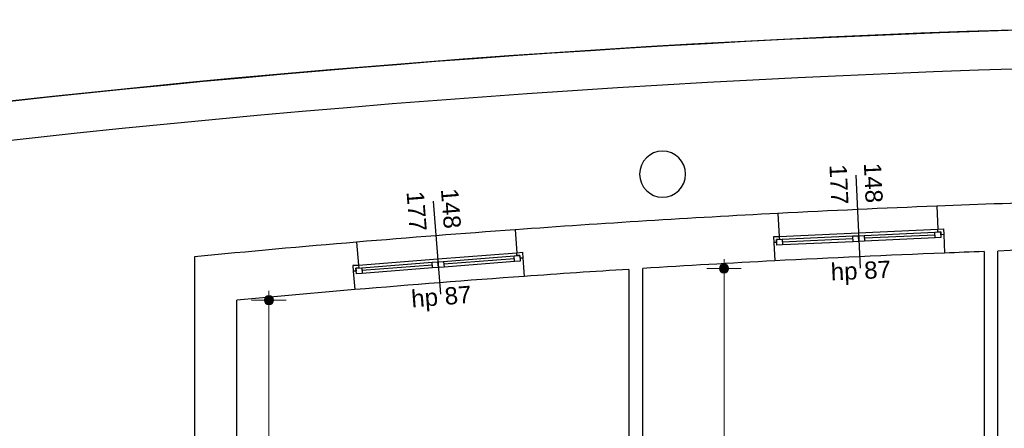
# Model space of a CAD drawing. Header units: millimetres. Extents: x -170998 to -45998, y 10557 to 52557.
# Tile 47 of 92: x -145708 to -137142, y 40828 to 44378. Entities that reach past the tile are written whole.
import ezdxf

# ---------------------------------------------------------------- set-up
doc = ezdxf.new("R2010")
doc.units = ezdxf.units.MM
doc.header["$MEASUREMENT"] = 0
for name, color, linetype in [('Obiekt', 7, 'Continuous'), ('Okno', 7, 'Continuous'), ('Strop', 7, 'Continuous'), ('Słup', 7, 'Continuous'), ('Wymiary', 7, 'Continuous'), ('Ściana', 7, 'Continuous')]:
    doc.layers.add(name, color=color, linetype=linetype)
doc.styles.add('Arial', font='txt')
doc.dimstyles.new('GENERATED_STYLE__2', dxfattribs={"dimtxt": 150, "dimasz": 152, "dimexe": 0.18, "dimexo": 0, "dimgap": 0.09, "dimtad": 1, "dimlfac": 0.1, "dimzin": 0, "dimdsep": 46, "dimtxsty": 'Arial', "dimblk": 'ARROWHEAD_11', "dimblk1": 'ARROWHEAD_11', "dimblk2": 'ARROWHEAD_11', "dimcen": 0.09, "dimclrd": 114, "dimclre": 114, "dimclrt": 114, "dimazin": 0, "dimtfac": 1, "dimtdec": 4, "dimtmove": 0, "dimatfit": 3, "dimfxl": 1, "dimtolj": 1, "dimtzin": 0, "dimarcsym": 0})

# ---------------------------------------------------------------- blocks, each defined once
blk = doc.blocks.new('*D180')
at = {"layer": 'Wymiary', "linetype": 'Continuous', "lineweight": 13}
for points in [[(-143500, 41941.4), (-143503, 41956.7), (-143511.7, 41969.7), (-143524.7, 41978.3), (-143540, 41981.4), (-143555.3, 41978.3), (-143568.3, 41969.7), (-143576.9, 41956.7), (-143580, 41941.4), (-143576.9, 41926.1), (-143568.3, 41913.1), (-143555.3, 41904.4), (-143540, 41901.4), (-143524.7, 41904.4), (-143511.7, 41913.1), (-143503, 41926.1)], [(-143500, 35229.3), (-143503, 35244.6), (-143511.7, 35257.6), (-143524.7, 35266.3), (-143540, 35269.3), (-143555.3, 35266.3), (-143568.3, 35257.6), (-143576.9, 35244.6), (-143580, 35229.3), (-143576.9, 35214), (-143568.3, 35201), (-143555.3, 35192.4), (-143540, 35189.3), (-143524.7, 35192.4), (-143511.7, 35201), (-143503, 35214)]]:
    blk.add_hatch(color=114, dxfattribs=at).paths.add_polyline_path(points)
at = {"layer": 'Wymiary', "color": 114, "lineweight": 13}
for p, q in [((-143540, 41981.4), (-143540, 42021.4)), ((-143580, 41941.4), (-143690, 41941.4)), ((-143540, 35269.3), (-143540, 41901.4)), ((-143390, 41941.4), (-143500, 41941.4)), ((-143580, 35229.3), (-143690, 35229.3)), ((-143390, 35229.3), (-143500, 35229.3))]:
    blk.add_line(p, q, dxfattribs=at)
for centre in [(-143540, 41941.4), (-143540, 35229.3)]:
    blk.add_circle(centre, 40, dxfattribs=at)
at = {"layer": 'Wymiary', "color": 114, "lineweight": 13, "insert": (-143570, 38414.6), "char_height": 150, "attachment_point": 7, "rotation": 90, "style": 'Arial'}
blk.add_mtext('\\A1;{\\fArial|b0|i1|c238|p38;674}', dxfattribs=at)
blk = doc.blocks.new('ARROWHEAD_11')
at = {"color": 0, "linetype": 'Continuous', "lineweight": 0}
blk.add_line((0, 0), (-1, 0), dxfattribs=at)
at = {"color": 0, "linetype": 'Continuous', "lineweight": 0, "const_width": 0.25, "flags": 128}
blk.add_lwpolyline([(-0.125, 0, 1), (0.125, 0, 1)], format="xyb", close=True, dxfattribs=at)
blk = doc.blocks.new('*D270')
at = {"layer": 'Wymiary', "linetype": 'Continuous', "lineweight": 13}
for points in [[(-139540.3, 42216.9), (-139543.4, 42232.2), (-139552, 42245.2), (-139565, 42253.9), (-139580.3, 42256.9), (-139595.6, 42253.9), (-139608.6, 42245.2), (-139617.3, 42232.2), (-139620.3, 42216.9), (-139617.3, 42201.6), (-139608.6, 42188.6), (-139595.6, 42180), (-139580.3, 42176.9), (-139565, 42180), (-139552, 42188.6), (-139543.4, 42201.6)], [(-139540.3, 38859.3), (-139543.4, 38874.6), (-139552, 38887.6), (-139565, 38896.3), (-139580.3, 38899.3), (-139595.6, 38896.3), (-139608.6, 38887.6), (-139617.3, 38874.6), (-139620.3, 38859.3), (-139617.3, 38844), (-139608.6, 38831), (-139595.6, 38822.4), (-139580.3, 38819.3), (-139565, 38822.4), (-139552, 38831), (-139543.4, 38844)]]:
    blk.add_hatch(color=114, dxfattribs=at).paths.add_polyline_path(points)
at = {"layer": 'Wymiary', "color": 114, "lineweight": 13}
for p, q in [((-139580.3, 42256.9), (-139580.3, 42296.9)), ((-139620.3, 42216.9), (-139730.3, 42216.9)), ((-139580.3, 38899.3), (-139580.3, 42176.9)), ((-139430.3, 42216.9), (-139540.3, 42216.9)), ((-139620.3, 38859.3), (-139730.3, 38859.3)), ((-139430.3, 38859.3), (-139540.3, 38859.3))]:
    blk.add_line(p, q, dxfattribs=at)
for centre in [(-139580.3, 42216.9), (-139580.3, 38859.3)]:
    blk.add_circle(centre, 40, dxfattribs=at)
at = {"layer": 'Wymiary', "color": 114, "lineweight": 13, "insert": (-139610.3, 40367.4), "char_height": 150, "attachment_point": 7, "rotation": 90, "style": 'Arial'}
blk.add_mtext('\\A1;{\\fArial|b0|i1|c238|p38;336}', dxfattribs=at)

msp = doc.modelspace()

# ---------------------------------------------------------------- linework, layer by layer
at = {"layer": 'Obiekt'}
for p, q in [((-138434.444, 43028.466), (-138397.249, 42219.32)), ((-142110.799, 42800.531), (-142047.758, 41992.988))]:
    msp.add_line(p, q, dxfattribs=at)
at = {"layer": 'Okno'}
for p, q in [((-139150.917, 42492.614), (-139100.647, 42494.925)), ((-139101.055, 42494.906), (-139150.917, 42492.614)), ((-139150.917, 42492.614), (-139148.298, 42442.681)), ((-139150.594, 42492.629), (-139148.298, 42442.681)), ((-139100.647, 42494.925), (-138411.375, 42526.609)), ((-139100.647, 42494.925), (-139099.499, 42469.951)), ((-139074.525, 42471.099), (-138460.174, 42499.34)), ((-138460.174, 42499.34), (-138410.227, 42501.636)), ((-138457.878, 42449.392), (-138460.174, 42499.34)), ((-138411.375, 42526.609), (-137722.103, 42558.294)), ((-138410.227, 42501.636), (-138360.28, 42503.932)), ((-138407.931, 42451.688), (-138410.227, 42501.636)), ((-138410.227, 42501.636), (-138407.931, 42451.688)), ((-138360.28, 42503.932), (-137745.928, 42532.172)), ((-138360.28, 42503.932), (-138357.984, 42453.984)), ((-137744.78, 42507.198), (-138359.132, 42478.958)), ((-137745.928, 42532.172), (-137695.981, 42534.468)), ((-137743.632, 42482.225), (-137745.928, 42532.172)), ((-137722.103, 42558.294), (-137671.833, 42560.605)), ((-137720.955, 42533.32), (-137722.103, 42558.294)), ((-137721.694, 42558.313), (-137671.833, 42560.605)), ((-137695.981, 42534.468), (-137720.955, 42533.32)), ((-137694.833, 42509.494), (-137695.981, 42534.468)), ((-137695.981, 42534.468), (-137693.685, 42484.521)), ((-137669.859, 42510.642), (-137694.833, 42509.494)), ((-137672.155, 42560.59), (-137669.859, 42510.642)), ((-137671.833, 42560.605), (-137669.859, 42510.642)), ((-139123.325, 42443.829), (-139148.298, 42442.681)), ((-139124.473, 42468.803), (-139074.525, 42471.099)), ((-139099.499, 42469.951), (-139124.473, 42468.803)), ((-139124.473, 42468.803), (-139123.325, 42443.829)), ((-139122.177, 42418.856), (-139124.473, 42468.803)), ((-139072.229, 42421.152), (-139122.177, 42418.856)), ((-139074.525, 42471.099), (-139072.229, 42421.152)), ((-138459.026, 42474.366), (-139073.377, 42446.125)), ((-138457.878, 42449.392), (-139072.229, 42421.152)), ((-138457.878, 42449.392), (-139072.229, 42421.152)), ((-138407.931, 42451.688), (-138457.878, 42449.392)), ((-138357.984, 42453.984), (-138407.931, 42451.688)), ((-137743.632, 42482.225), (-138357.984, 42453.984)), ((-137743.632, 42482.225), (-138357.984, 42453.984)), ((-137693.685, 42484.521), (-137743.632, 42482.225)), ((-142071.699, 42299.668), (-141383.792, 42353.369)), ((-142019.905, 42278.635), (-141406.771, 42326.499)), ((-141406.771, 42326.499), (-141356.922, 42330.39)), ((-141402.879, 42276.651), (-141406.771, 42326.499)), ((-141383.792, 42353.369), (-141333.622, 42357.285)), ((-141381.846, 42328.445), (-141383.792, 42353.369)), ((-141383.385, 42353.401), (-141333.622, 42357.285)), ((-141356.922, 42330.39), (-141381.846, 42328.445)), ((-141354.977, 42305.466), (-141356.922, 42330.39)), ((-141356.922, 42330.39), (-141353.031, 42280.542)), ((-141333.944, 42357.26), (-141330.052, 42307.412)), ((-141333.622, 42357.285), (-141330.052, 42307.412)), ((-142809.776, 42242.05), (-142759.606, 42245.967)), ((-142760.014, 42245.935), (-142809.776, 42242.05)), ((-142809.776, 42242.05), (-142805.563, 42192.227)), ((-142809.455, 42242.075), (-142805.563, 42192.227)), ((-142759.606, 42245.967), (-142071.699, 42299.668)), ((-142759.606, 42245.967), (-142757.661, 42221.043)), ((-142732.737, 42222.988), (-142119.602, 42270.852)), ((-142117.656, 42245.928), (-142730.791, 42198.064)), ((-142119.602, 42270.852), (-142069.754, 42274.744)), ((-142115.711, 42221.004), (-142119.602, 42270.852)), ((-142069.754, 42274.744), (-142019.905, 42278.635)), ((-142065.862, 42224.895), (-142069.754, 42274.744)), ((-142069.754, 42274.744), (-142065.862, 42224.895)), ((-142016.014, 42228.787), (-142065.862, 42224.895)), ((-142019.905, 42278.635), (-142016.014, 42228.787)), ((-141404.825, 42301.575), (-142017.96, 42253.711)), ((-141402.879, 42276.651), (-142016.014, 42228.787)), ((-141402.879, 42276.651), (-142016.014, 42228.787)), ((-141353.031, 42280.542), (-141402.879, 42276.651)), ((-141330.052, 42307.412), (-141354.977, 42305.466)), ((-142780.639, 42194.173), (-142805.563, 42192.227)), ((-142782.585, 42219.097), (-142732.737, 42222.988)), ((-142757.661, 42221.043), (-142782.585, 42219.097)), ((-142782.585, 42219.097), (-142780.639, 42194.173)), ((-142778.693, 42169.249), (-142782.585, 42219.097)), ((-142728.845, 42173.14), (-142778.693, 42169.249)), ((-142732.737, 42222.988), (-142728.845, 42173.14)), ((-142115.711, 42221.004), (-142728.845, 42173.14)), ((-142115.711, 42221.004), (-142728.845, 42173.14)), ((-142065.862, 42224.895), (-142115.711, 42221.004))]:
    msp.add_line(p, q, dxfattribs=at)
for radius, start, end in [(114917.18, 92.28709415, 92.97675293), (114917.18, 94.11887876, 94.80853754), (114507.18, 92.26216498, 93.00168209), (114507.18, 94.09394959, 94.8334667)]:
    msp.add_arc((-133143.72, -72067.176), radius, start, end, dxfattribs=at)
at = {"layer": 'Strop', "flags": 128}
msp.add_lwpolyline([(-96528.019, 14639.32), (-140258.019, 14639.32), (-141547.974, 14639.32), (-141547.974, 16204.96), (-158346.468, 31536.991), (-159768.887, 29978.522), (-165456.021, 35169.185), (-162779.93, 38101.664), (-160850.538, 36340.703), (-154498.018, 36340.703), (-154498.018, 42361.953, -0.00002607), (-154486.563, 42364.139, -0.04841545), (-132966.516, 44343.261, -0.0060186), (-130274.231, 44297.262), (-126000.282, 44095.254, -0.00045657), (-125806.601, 44084.047, -0.01791801), (-118229.318, 43365.515, -0.00776908), (-114963.359, 42885.553), (-114963.364, 42885.522, -0.034913), (-97147.904, 38702.246, -0.03139835)], format="xyb", dxfattribs=at)
at = {"layer": 'Słup'}
for start, end in [(0, 180), (180, 0)]:
    msp.add_arc((-140115.155, 43036.179), 200, start, end, dxfattribs=at)
at = {"layer": 'Ściana'}
for p, q in [((-137729.688, 42758.462), (-137721.694, 42558.313)), ((-139111.458, 42694.945), (-139101.055, 42494.906)), ((-141397.772, 42553.193), (-141383.385, 42353.401)), ((-139101.055, 42494.906), (-139150.917, 42492.614)), ((-139150.917, 42492.614), (-139148.298, 42442.681)), ((-137721.694, 42558.313), (-137671.833, 42560.605)), ((-137671.833, 42560.605), (-137669.859, 42510.642)), ((-137669.859, 42510.642), (-137663.544, 42350.766)), ((-142776.805, 42445.539), (-142760.014, 42245.935)), ((-139148.298, 42442.681), (-139139.92, 42282.9)), ((-141383.385, 42353.401), (-141333.622, 42357.285)), ((-141333.622, 42357.285), (-141330.052, 42307.412)), ((-142760.014, 42245.935), (-142809.776, 42242.05)), ((-142809.776, 42242.05), (-142805.563, 42192.227)), ((-141330.052, 42307.412), (-141318.63, 42147.819)), ((-142805.563, 42192.227), (-142792.082, 42032.795))]:
    msp.add_line(p, q, dxfattribs=at)
at = {"layer": 'Ściana', "flags": 128}
for points in [[(-144188.018, 42318.058), (-144188.018, 31609.281)], [(-137318.018, 42363.893), (-137318.018, 39069.8)], [(-137198.018, 39019.32), (-137198.018, 42368.207)], [(-140408.018, 42209.349), (-140408.018, 35489.32)], [(-140288.018, 38859.32), (-140288.018, 42216.914)], [(-143818.018, 35229.32), (-143818.018, 41941.392)]]:
    msp.add_lwpolyline(points, dxfattribs=at)
at = {"layer": 'Ściana'}
for centre, radius, start, end in [((-133531.018, -67507.619), 111852.304, 87.72543787, 100.80415552), ((-133531.018, -67507.619), 111512.304, 87.72650486, 100.6596811), ((-133143.72, -72067.176), 114917.18, 91.14853433, 92.28709415), ((-133143.72, -72067.176), 114917.18, 92.97675293, 94.11887876), ((-133143.72, -72067.176), 114917.18, 94.80853754, 95.5150143), ((-133143.72, -72067.176), 114507.18, 91.17346349, 92.02906713), ((-133143.72, -72067.176), 114507.18, 92.08915014, 92.26216498), ((-133143.72, -72067.176), 114507.18, 93.00168209, 93.57710487), ((-133143.72, -72067.176), 114507.18, 93.63726828, 94.09394959), ((-133143.72, -72067.176), 114507.18, 94.8334667, 95.34884809)]:
    msp.add_arc(centre, radius, start, end, dxfattribs=at)

# ---------------------------------------------------------------- texts
at = {"layer": 'Obiekt', "char_height": 150, "attachment_point": 7, "style": 'Arial'}
for s, insert, rotation in [('\\A1;{\\fArial|b0|i0|c238|p38;177}', (-138663.799, 43118.029), 272.6319235), ('\\A1;{\\fArial|b0|i0|c238|p38;148}', (-138366.581, 43131.691), 272.6319235), ('\\A1;{\\fArial|b0|i0|c238|p38;177}', (-142342.899, 42882.716), 274.4637081), ('\\A1;{\\fArial|b0|i0|c238|p38;148}', (-142046.27, 42905.872), 274.4637081), ('\\A1;{\\fArial|b0|i0|c238|p38;hp 87}', (-138646.969, 42066.859), 2.6319235), ('\\A1;{\\fArial|b0|i0|c238|p38;hp 87}', (-142292.477, 41832.621), 4.4637081)]:
    msp.add_mtext(s, dxfattribs=dict(at, insert=insert, rotation=rotation))

# ---------------------------------------------------------------- dimensions: what is measured, and where the dimension line sits
at = {"layer": 'Wymiary', "color": 114, "lineweight": 13}
for base, p1, p2, text, picture, middle in [((-139580.328, 42216.914), (-139808.018, 38859.32), (-140288.018, 42216.914), '336', '*D270', (-139685.328, 40538.117)), ((-143539.974, 41941.392), (-143818.018, 35229.32), (-143818.018, 41941.392), '674', '*D180', (-143644.974, 38585.356))]:
    dim = msp.add_linear_dim(base=base, p1=p1, p2=p2, angle=90, text=text, dimstyle='GENERATED_STYLE__2', dxfattribs=at)
    dim.commit()
    dim.dimension.update_dxf_attribs({"geometry": picture, "text_midpoint": middle, "dimtype": 160, "text_rotation": 90})

doc.saveas('drawing.dxf')
